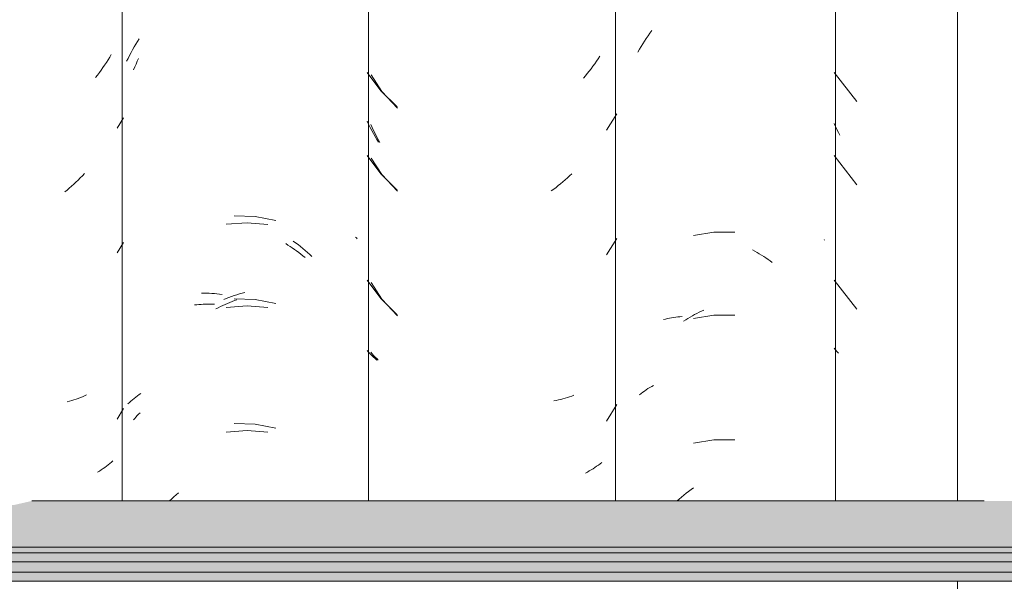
# Model space of a CAD drawing. Header units: metres. Extents: x -28.2 to -1.6, y -1.6 to 5.9.
# Tile 75 of 88: x -15.117 to -14.76, y 3.514 to 3.718. Entities that reach past the tile are written whole.
import ezdxf

# ---------------------------------------------------------------- set-up
doc = ezdxf.new("R2010")
doc.units = ezdxf.units.M
doc.layers.add('A-GLAZ-CWMG', color=7, linetype='Continuous', lineweight=5)
doc.layers.add('A-ROOF', color=7, linetype='Continuous', lineweight=5)

# ---------------------------------------------------------------- blocks, each defined once
blk = doc.blocks.new('FP_74-CASA 4')
at = {"layer": 'A-GLAZ-CWMG', "color": 9, "true_color": 0xc0c0c0}
for p, q in [((-15.9734, 3.71096), (-15.97275, 3.71192)), ((-15.97275, 3.71192), (-15.97208, 3.71287)), ((-15.97208, 3.71287), (-15.9714, 3.7138)), ((-15.97587, 3.707), (-15.97528, 3.70801)), ((-15.97528, 3.70801), (-15.97467, 3.709)), ((-15.97467, 3.709), (-15.97404, 3.70999)), ((-15.97404, 3.70999), (-15.9734, 3.71096)), ((-15.97646, 3.70598), (-15.97587, 3.707)), ((-15.97471, 3.5826), (-15.97408, 3.58305)), ((-15.97408, 3.58305), (-15.97344, 3.58349)), ((-15.97344, 3.58349), (-15.97279, 3.58391)), ((-15.97279, 3.58391), (-15.97212, 3.58432)), ((-15.97212, 3.58432), (-15.97144, 3.58472)), ((-15.97144, 3.58472), (-15.97075, 3.5851)), ((-15.97591, 3.58167), (-15.97532, 3.58215)), ((-15.97532, 3.58215), (-15.97471, 3.5826)), ((-15.95807, 3.54665), (-15.9572, 3.54731)), ((-15.9572, 3.54731), (-15.95632, 3.54796)), ((-15.96217, 3.54319), (-15.96146, 3.54383)), ((-15.96146, 3.54383), (-15.96063, 3.54456)), ((-15.96063, 3.54456), (-15.95978, 3.54527)), ((-15.95978, 3.54527), (-15.95893, 3.54597)), ((-15.95893, 3.54597), (-15.95807, 3.54665))]:
    blk.add_line(p, q, dxfattribs=at)
blk = doc.blocks.new('FP_75-CASA 4')
at = {"layer": 'A-GLAZ-CWMG', "color": 9, "true_color": 0xc0c0c0}
for p, q in [((-15.99019, 3.70452), (-15.99081, 3.70358)), ((-15.99274, 3.70083), (-15.99341, 3.69993)), ((-15.99209, 3.70173), (-15.99274, 3.70083)), ((-15.99144, 3.70265), (-15.99209, 3.70173)), ((-15.99081, 3.70358), (-15.99144, 3.70265)), ((-16.07317, 3.69772), (-16.06922, 3.69173)), ((-15.9955, 3.69733), (-15.99621, 3.69648)), ((-15.99479, 3.69818), (-15.9955, 3.69733)), ((-15.9941, 3.69905), (-15.99479, 3.69818)), ((-15.99341, 3.69993), (-15.9941, 3.69905)), ((-16.06922, 3.69173), (-16.0636, 3.68567)), ((-15.98789, 3.67763), (-15.98406, 3.6836)), ((-16.07276, 3.67866), (-16.07327, 3.67978)), ((-16.07224, 3.67755), (-16.07276, 3.67866)), ((-16.0717, 3.67645), (-16.07224, 3.67755)), ((-16.07114, 3.67536), (-16.0717, 3.67645)), ((-16.07057, 3.67428), (-16.07114, 3.67536)), ((-16.06998, 3.67322), (-16.07057, 3.67428)), ((-16.07317, 3.66757), (-16.06922, 3.66159)), ((-16.06922, 3.66159), (-16.0636, 3.65553)), ((-16.00044, 3.66185), (-16.00123, 3.6611)), ((-16.00446, 3.65824), (-16.00529, 3.65756)), ((-16.00364, 3.65893), (-16.00446, 3.65824)), ((-16.00283, 3.65964), (-16.00364, 3.65893)), ((-16.00202, 3.66036), (-16.00283, 3.65964)), ((-16.00123, 3.6611), (-16.00202, 3.66036)), ((-16.00698, 3.65625), (-16.00783, 3.65561)), ((-16.00613, 3.65689), (-16.00698, 3.65625)), ((-16.00529, 3.65756), (-16.00613, 3.65689)), ((-15.98789, 3.63242), (-15.98406, 3.63839)), ((-16.07317, 3.62236), (-16.06922, 3.61638)), ((-16.06922, 3.61638), (-16.0636, 3.61031)), ((-16.07276, 3.59655), (-16.07327, 3.59716)), ((-16.07223, 3.59595), (-16.07276, 3.59655)), ((-16.07169, 3.59536), (-16.07223, 3.59595)), ((-16.07113, 3.59479), (-16.07169, 3.59536)), ((-16.07055, 3.59422), (-16.07113, 3.59479)), ((-16.00609, 3.57963), (-16.00694, 3.57946)), ((-16.00525, 3.57982), (-16.00609, 3.57963)), ((-16.00442, 3.58002), (-16.00525, 3.57982)), ((-16.0036, 3.58023), (-16.00442, 3.58002)), ((-16.00279, 3.58046), (-16.0036, 3.58023)), ((-16.00198, 3.58071), (-16.00279, 3.58046)), ((-16.00119, 3.58097), (-16.00198, 3.58071)), ((-16.0004, 3.58124), (-16.00119, 3.58097)), ((-15.99963, 3.58153), (-16.0004, 3.58124)), ((-15.98789, 3.57213), (-15.98406, 3.5781)), ((-15.99338, 3.55444), (-15.99406, 3.55404)), ((-15.99271, 3.55486), (-15.99338, 3.55444)), ((-15.99205, 3.55529), (-15.99271, 3.55486)), ((-15.99141, 3.55573), (-15.99205, 3.55529)), ((-15.99078, 3.55618), (-15.99141, 3.55573)), ((-15.99016, 3.55664), (-15.99078, 3.55618)), ((-15.98955, 3.55712), (-15.99016, 3.55664)), ((-15.99476, 3.55365), (-15.99546, 3.55327)), ((-15.99406, 3.55404), (-15.99476, 3.55365))]:
    blk.add_line(p, q, dxfattribs=at)
blk = doc.blocks.new('FP_76-CASA 4')
at = {"layer": 'A-GLAZ-CWMG', "color": 9, "true_color": 0xc0c0c0}
for p, q in [((-16.159, 3.70785), (-16.15841, 3.70886)), ((-16.15841, 3.70886), (-16.1578, 3.70986)), ((-16.1578, 3.70986), (-16.15717, 3.71084)), ((-16.16124, 3.70371), (-16.1607, 3.70476)), ((-16.1607, 3.70476), (-16.16015, 3.7058)), ((-16.16015, 3.7058), (-16.15959, 3.70683)), ((-16.15959, 3.70683), (-16.159, 3.70785)), ((-16.16176, 3.70265), (-16.16124, 3.70371)), ((-16.11517, 3.64635), (-16.12281, 3.64657)), ((-16.10766, 3.64496), (-16.11517, 3.64635)), ((-16.10137, 3.63745), (-16.1005, 3.6368)), ((-16.1005, 3.6368), (-16.09963, 3.63614)), ((-16.09963, 3.63614), (-16.09877, 3.63546)), ((-16.09877, 3.63546), (-16.09791, 3.63477)), ((-16.09791, 3.63477), (-16.09707, 3.63405)), ((-16.09707, 3.63405), (-16.09623, 3.63333)), ((-16.09623, 3.63333), (-16.0954, 3.63258)), ((-16.0954, 3.63258), (-16.09459, 3.63182)), ((-16.1199, 3.61852), (-16.11894, 3.61877)), ((-16.13459, 3.6186), (-16.13367, 3.6186)), ((-16.13367, 3.6186), (-16.13275, 3.61858)), ((-16.13275, 3.61858), (-16.13182, 3.61854)), ((-16.13182, 3.61854), (-16.13089, 3.61848)), ((-16.13089, 3.61848), (-16.12995, 3.6184)), ((-16.12995, 3.6184), (-16.12901, 3.61831)), ((-16.12901, 3.61831), (-16.12807, 3.61819)), ((-16.12807, 3.61819), (-16.12712, 3.61806)), ((-16.12658, 3.61625), (-16.12563, 3.61663)), ((-16.12563, 3.61663), (-16.12468, 3.61699)), ((-16.12468, 3.61699), (-16.12372, 3.61733)), ((-16.12372, 3.61733), (-16.12277, 3.61766)), ((-16.11517, 3.61621), (-16.12281, 3.61643)), ((-16.12277, 3.61766), (-16.12181, 3.61796)), ((-16.12181, 3.61796), (-16.12086, 3.61825)), ((-16.12086, 3.61825), (-16.1199, 3.61852)), ((-16.10766, 3.61482), (-16.11517, 3.61621)), ((-16.16019, 3.5794), (-16.15962, 3.57989)), ((-16.15962, 3.57989), (-16.15904, 3.58037)), ((-16.15904, 3.58037), (-16.15845, 3.58084)), ((-16.15845, 3.58084), (-16.15784, 3.5813)), ((-16.15784, 3.5813), (-16.15721, 3.58175)), ((-16.15721, 3.58175), (-16.15657, 3.58218)), ((-16.16128, 3.57838), (-16.16074, 3.5789)), ((-16.16074, 3.5789), (-16.16019, 3.5794)), ((-16.11517, 3.571), (-16.12281, 3.57122)), ((-16.10766, 3.5696), (-16.11517, 3.571)), ((-16.1462, 3.54319), (-16.14542, 3.54392)), ((-16.14542, 3.54392), (-16.14459, 3.54466)), ((-16.14459, 3.54466), (-16.14376, 3.54539)), ((-16.14376, 3.54539), (-16.14291, 3.5461))]:
    blk.add_line(p, q, dxfattribs=at)
blk = doc.blocks.new('Rectangular Mullion - Telha Fibrocimento - Ondulada-1908998-CASA 4')
at = {"layer": 'A-GLAZ-CWMG'}
blk.add_line((-15.98457, 3.54319), (-15.98457, 3.77825), dxfattribs=at)
for name in ['FP_76-CASA 4', 'FP_74-CASA 4', 'FP_75-CASA 4']:
    blk.add_blockref(name, (0, 0), dxfattribs=at)
blk = doc.blocks.new('FP_92-CASA 4')
at = {"layer": 'A-GLAZ-CWMG', "color": 9, "true_color": 0xc0c0c0}
for p, q in [((-15.90532, 3.6986), (-15.8971, 3.68804)), ((-15.90482, 3.67901), (-15.90532, 3.6801)), ((-15.9043, 3.67793), (-15.90482, 3.67901)), ((-15.90377, 3.67687), (-15.9043, 3.67793)), ((-15.90322, 3.67581), (-15.90377, 3.67687)), ((-15.90532, 3.66846), (-15.8971, 3.6579)), ((-15.90532, 3.62325), (-15.8971, 3.61269)), ((-15.90482, 3.59797), (-15.90532, 3.59856)), ((-15.9043, 3.5974), (-15.90482, 3.59797)), ((-15.90377, 3.59683), (-15.9043, 3.5974))]:
    blk.add_line(p, q, dxfattribs=at)
blk = doc.blocks.new('FP_93-CASA 4')
at = {"layer": 'A-GLAZ-CWMG', "color": 9, "true_color": 0xc0c0c0}
for p, q in [((-15.9489, 3.64073), (-15.95634, 3.63945)), ((-15.94135, 3.64071), (-15.9489, 3.64073)), ((-15.90893, 3.63798), (-15.90878, 3.63782)), ((-15.93487, 3.63426), (-15.93406, 3.63381)), ((-15.93406, 3.63381), (-15.93325, 3.63335)), ((-15.93325, 3.63335), (-15.93244, 3.63287)), ((-15.93244, 3.63287), (-15.93164, 3.63238)), ((-15.93164, 3.63238), (-15.93085, 3.63187)), ((-15.93085, 3.63187), (-15.93006, 3.63135)), ((-15.93006, 3.63135), (-15.92928, 3.63081)), ((-15.92928, 3.63081), (-15.9285, 3.63026)), ((-15.9285, 3.63026), (-15.92773, 3.62969)), ((-15.95508, 3.6112), (-15.95426, 3.61162)), ((-15.95426, 3.61162), (-15.95343, 3.61203)), ((-15.95343, 3.61203), (-15.95261, 3.61242)), ((-15.96723, 3.60898), (-15.9665, 3.60916)), ((-15.9665, 3.60916), (-15.96577, 3.60932)), ((-15.96577, 3.60932), (-15.96502, 3.60947)), ((-15.96502, 3.60947), (-15.96427, 3.6096)), ((-15.96427, 3.6096), (-15.96352, 3.60972)), ((-15.96352, 3.60972), (-15.96275, 3.60983)), ((-15.96275, 3.60983), (-15.96198, 3.60992)), ((-15.96198, 3.60992), (-15.9612, 3.60999)), ((-15.9612, 3.60999), (-15.96042, 3.61005)), ((-15.95991, 3.60835), (-15.95911, 3.60887)), ((-15.95911, 3.60887), (-15.95832, 3.60936)), ((-15.95832, 3.60936), (-15.95751, 3.60985)), ((-15.95751, 3.60985), (-15.9567, 3.61031)), ((-15.9567, 3.61031), (-15.95589, 3.61077)), ((-15.9489, 3.61059), (-15.95634, 3.60931)), ((-15.95589, 3.61077), (-15.95508, 3.6112)), ((-15.94135, 3.61057), (-15.9489, 3.61059)), ((-15.9489, 3.56537), (-15.95634, 3.5641)), ((-15.94135, 3.56535), (-15.9489, 3.56537))]:
    blk.add_line(p, q, dxfattribs=at)
blk = doc.blocks.new('FP_94-CASA 4')
at = {"layer": 'A-GLAZ-CWMG', "color": 9, "true_color": 0xc0c0c0}
for p, q in [((-16.07463, 3.69859), (-16.06965, 3.69191)), ((-16.06965, 3.69191), (-16.06366, 3.6861)), ((-16.07407, 3.67979), (-16.07463, 3.68092)), ((-16.0735, 3.67868), (-16.07407, 3.67979)), ((-16.07292, 3.67758), (-16.0735, 3.67868)), ((-16.07231, 3.67649), (-16.07292, 3.67758)), ((-16.0717, 3.67541), (-16.07231, 3.67649)), ((-16.07106, 3.67434), (-16.0717, 3.67541)), ((-16.07041, 3.67329), (-16.07106, 3.67434)), ((-16.07463, 3.66845), (-16.06965, 3.66177)), ((-16.06965, 3.66177), (-16.06366, 3.65596)), ((-16.07463, 3.62323), (-16.06965, 3.61655)), ((-16.06965, 3.61655), (-16.06366, 3.61074)), ((-16.07407, 3.5971), (-16.07463, 3.59771)), ((-16.0735, 3.59651), (-16.07407, 3.5971)), ((-16.07291, 3.59593), (-16.0735, 3.59651)), ((-16.0723, 3.59536), (-16.07291, 3.59593)), ((-16.07167, 3.5948), (-16.0723, 3.59536)), ((-16.07103, 3.59426), (-16.07167, 3.5948))]:
    blk.add_line(p, q, dxfattribs=at)
blk = doc.blocks.new('FP_95-CASA 4')
at = {"layer": 'A-GLAZ-CWMG', "color": 9, "true_color": 0xc0c0c0}
for p, q in [((-16.15882, 3.7006), (-16.15836, 3.70165)), ((-16.15836, 3.70165), (-16.15789, 3.70269)), ((-16.15789, 3.70269), (-16.1574, 3.70372)), ((-16.15927, 3.69955), (-16.15882, 3.7006)), ((-16.11811, 3.64411), (-16.12569, 3.64354)), ((-16.11054, 3.64345), (-16.11811, 3.64411)), ((-16.10411, 3.63652), (-16.10331, 3.63601)), ((-16.07879, 3.6389), (-16.07849, 3.63857)), ((-16.07849, 3.63857), (-16.07819, 3.63823)), ((-16.10331, 3.63601), (-16.10251, 3.63549)), ((-16.10251, 3.63549), (-16.10172, 3.63496)), ((-16.10172, 3.63496), (-16.10093, 3.63442)), ((-16.10093, 3.63442), (-16.10015, 3.63385)), ((-16.10015, 3.63385), (-16.09937, 3.63328)), ((-16.09937, 3.63328), (-16.09861, 3.63269)), ((-16.09861, 3.63269), (-16.09784, 3.63209)), ((-16.09784, 3.63209), (-16.09709, 3.63147)), ((-16.12523, 3.61481), (-16.12439, 3.61516)), ((-16.12439, 3.61516), (-16.12356, 3.6155)), ((-16.12356, 3.6155), (-16.12271, 3.61583)), ((-16.12271, 3.61583), (-16.12187, 3.61614)), ((-16.1371, 3.61426), (-16.13632, 3.61435)), ((-16.13632, 3.61435), (-16.13554, 3.61442)), ((-16.13554, 3.61442), (-16.13475, 3.61449)), ((-16.13475, 3.61449), (-16.13396, 3.61453)), ((-16.13396, 3.61453), (-16.13316, 3.61457)), ((-16.13316, 3.61457), (-16.13235, 3.61459)), ((-16.13235, 3.61459), (-16.13155, 3.61459)), ((-16.13155, 3.61459), (-16.13073, 3.61458)), ((-16.13073, 3.61458), (-16.12991, 3.61456)), ((-16.12938, 3.61281), (-16.12856, 3.61324)), ((-16.12856, 3.61324), (-16.12773, 3.61365)), ((-16.12773, 3.61365), (-16.1269, 3.61405)), ((-16.1269, 3.61405), (-16.12607, 3.61444)), ((-16.12607, 3.61444), (-16.12523, 3.61481)), ((-16.11811, 3.61397), (-16.12569, 3.61339)), ((-16.11054, 3.61331), (-16.11811, 3.61397)), ((-16.15927, 3.57257), (-16.15883, 3.5731)), ((-16.15883, 3.5731), (-16.15837, 3.57362)), ((-16.15837, 3.57362), (-16.1579, 3.57414)), ((-16.1579, 3.57414), (-16.15741, 3.57464)), ((-16.15741, 3.57464), (-16.15691, 3.57514)), ((-16.11811, 3.56875), (-16.12569, 3.56818)), ((-16.11054, 3.56809), (-16.11811, 3.56875))]:
    blk.add_line(p, q, dxfattribs=at)
blk = doc.blocks.new('FP_96-CASA 4')
at = {"layer": 'A-GLAZ-CWMG', "color": 9, "true_color": 0xc0c0c0}
for p, q in [((-16.16732, 3.70514), (-16.1679, 3.70416)), ((-16.16972, 3.7013), (-16.17035, 3.70037)), ((-16.1691, 3.70225), (-16.16972, 3.7013)), ((-16.16849, 3.7032), (-16.1691, 3.70225)), ((-16.1679, 3.70416), (-16.16849, 3.7032)), ((-16.17232, 3.69765), (-16.173, 3.69677)), ((-16.17165, 3.69855), (-16.17232, 3.69765)), ((-16.17099, 3.69946), (-16.17165, 3.69855)), ((-16.17035, 3.70037), (-16.17099, 3.69946)), ((-16.16519, 3.67837), (-16.16289, 3.68219)), ((-16.17704, 3.66191), (-16.17779, 3.66111)), ((-16.18091, 3.65807), (-16.18172, 3.65734)), ((-16.18012, 3.65881), (-16.18091, 3.65807)), ((-16.17933, 3.65956), (-16.18012, 3.65881)), ((-16.17856, 3.66033), (-16.17933, 3.65956)), ((-16.17779, 3.66111), (-16.17856, 3.66033)), ((-16.18335, 3.65593), (-16.18418, 3.65525)), ((-16.18253, 3.65663), (-16.18335, 3.65593)), ((-16.18172, 3.65734), (-16.18253, 3.65663)), ((-16.16519, 3.63315), (-16.16289, 3.63698)), ((-16.18168, 3.5796), (-16.18249, 3.57937)), ((-16.18087, 3.57985), (-16.18168, 3.5796)), ((-16.18008, 3.58011), (-16.18087, 3.57985)), ((-16.1793, 3.58039), (-16.18008, 3.58011)), ((-16.17852, 3.58068), (-16.1793, 3.58039)), ((-16.17776, 3.58098), (-16.17852, 3.58068)), ((-16.177, 3.5813), (-16.17776, 3.58098)), ((-16.17626, 3.58163), (-16.177, 3.5813)), ((-16.18249, 3.57937), (-16.18331, 3.57915)), ((-16.16519, 3.57287), (-16.16289, 3.57669)), ((-16.17096, 3.55445), (-16.17162, 3.55402)), ((-16.17032, 3.55489), (-16.17096, 3.55445)), ((-16.16969, 3.55534), (-16.17032, 3.55489)), ((-16.16907, 3.5558), (-16.16969, 3.55534)), ((-16.16846, 3.55628), (-16.16907, 3.5558)), ((-16.16787, 3.55676), (-16.16846, 3.55628)), ((-16.16729, 3.55726), (-16.16787, 3.55676)), ((-16.16673, 3.55777), (-16.16729, 3.55726)), ((-16.17162, 3.55402), (-16.17229, 3.5536))]:
    blk.add_line(p, q, dxfattribs=at)
blk = doc.blocks.new('Rectangular Mullion - Telha Fibrocimento - Ondulada-V85-CASA 4')
at = {"layer": 'A-GLAZ-CWMG'}
for p, q in [((-16.1634, 3.54319), (-16.1634, 3.77825)), ((-16.07413, 3.54319), (-16.07413, 3.77825)), ((-15.90481, 3.54319), (-15.90481, 3.77825)), ((-15.86057, 3.54319), (-15.86057, 3.77825)), ((-15.86057, 3.27839), (-15.86057, 3.51402))]:
    blk.add_line(p, q, dxfattribs=at)
for name in ['FP_95-CASA 4', 'FP_94-CASA 4', 'FP_93-CASA 4', 'FP_92-CASA 4', 'FP_96-CASA 4']:
    blk.add_blockref(name, (0, 0), dxfattribs=at)
blk = doc.blocks.new('LONGARINA_STEEL_FRAME - LONGARINA_STEEL_FRAME-1917798-CASA 4')
at = {"layer": 'A-ROOF', "true_color": 0x9fa09c}
h = blk.add_hatch(color=253, dxfattribs=at)
h.paths.add_polyline_path([(-17.17416, 3.52638), (-16.79254, 3.52638), (-16.79254, 3.54319), (-17.30207, 3.54319), (-17.30876, 3.54166), (-17.32107, 3.54184), (-17.32624, 3.54319), (-18.04504, 3.54319), (-18.04504, 3.52638), (-17.18229, 3.52638)])
h.paths.add_polyline_path([(-15.50504, 3.52638), (-15.50504, 3.54319), (-15.64307, 3.54319), (-15.65174, 3.54169), (-15.66207, 3.54184), (-15.66724, 3.54319), (-16.19607, 3.54319), (-16.20276, 3.54166), (-16.21507, 3.54184), (-16.22024, 3.54319), (-16.74907, 3.54319), (-16.75754, 3.54125), (-16.75754, 3.52638), (-15.63984, 3.52638)])
h = blk.add_hatch(color=253, dxfattribs=at)
h.paths.add_polyline_path([(-18.04504, 3.5244), (-16.79254, 3.5244), (-16.79254, 3.52638), (-18.04504, 3.52638)])
h.paths.add_polyline_path([(-15.50504, 3.5244), (-15.50504, 3.52638), (-16.75754, 3.52638), (-16.75754, 3.5244), (-15.64125, 3.5244)])
h = blk.add_hatch(color=253, dxfattribs=at)
h.paths.add_polyline_path([(-18.04504, 3.52114), (-16.79254, 3.52114), (-16.79254, 3.5244), (-18.04504, 3.5244), (-18.04504, 3.52341)])
h.paths.add_polyline_path([(-15.65174, 3.52114), (-15.50504, 3.52114), (-15.50504, 3.5244), (-16.75754, 3.5244), (-16.75754, 3.52114), (-15.65674, 3.52114)])
h = blk.add_hatch(color=253, dxfattribs=at)
h.paths.add_polyline_path([(-15.64336, 3.51728), (-15.50504, 3.51728), (-15.50504, 3.52114), (-16.75754, 3.52114), (-16.75754, 3.51728), (-15.64351, 3.51728)])
h.paths.add_polyline_path([(-18.04504, 3.51728), (-16.79254, 3.51728), (-16.79254, 3.52114), (-18.04504, 3.52114)])
h = blk.add_hatch(color=253, dxfattribs=at)
h.paths.add_polyline_path([(-15.65174, 3.51402), (-15.50504, 3.51402), (-15.50554, 3.51728), (-16.75754, 3.51728), (-16.75754, 3.51402), (-15.65348, 3.51402)])
h.paths.add_polyline_path([(-18.04504, 3.51402), (-16.79254, 3.51402), (-16.79302, 3.51728), (-18.04504, 3.51728)])
at = {"layer": 'A-ROOF'}
for p, q in [((-15.85094, 3.54319), (-16.19607, 3.54319)), ((-15.50504, 3.52638), (-16.75754, 3.52638)), ((-15.50504, 3.5244), (-16.75754, 3.5244)), ((-15.50504, 3.52114), (-16.75754, 3.52114)), ((-15.50504, 3.51728), (-16.75754, 3.51728)), ((-15.50504, 3.51402), (-16.75754, 3.51402))]:
    blk.add_line(p, q, dxfattribs=at)

msp = doc.modelspace()

# ---------------------------------------------------------------- block references
at = {"layer": 'A-GLAZ-CWMG'}
for name in ['Rectangular Mullion - Telha Fibrocimento - Ondulada-V85-CASA 4', 'Rectangular Mullion - Telha Fibrocimento - Ondulada-1908998-CASA 4']:
    msp.add_blockref(name, (1.08322, 0), dxfattribs=at)
at = {"layer": 'A-ROOF'}
msp.add_blockref('LONGARINA_STEEL_FRAME - LONGARINA_STEEL_FRAME-1917798-CASA 4', (1.08322, 0), dxfattribs=at)

doc.saveas('drawing.dxf')
